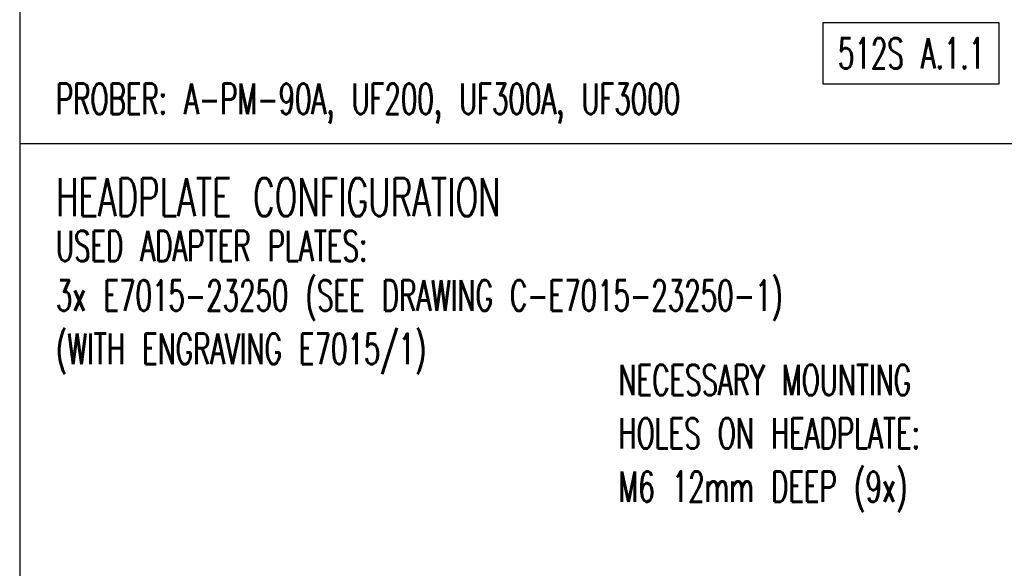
# Model space of a CAD drawing. Extents: x -1809 to 6113, y -4129 to 1471.
# Tile 45 of 197: x -700 to 593, y -1457 to -737. Entities that reach past the tile are written whole.
import ezdxf

# ---------------------------------------------------------------- set-up
doc = ezdxf.new("R2010")
doc.units = 0
doc.layers.add('1', color=7, linetype='CONTINUOUS')
doc.styles.add('CONVERTER_1', font='txt.shx', dxfattribs={"width": 0.63})

# ---------------------------------------------------------------- blocks, each defined once
blk = doc.blocks.new('TEXT__1075', base_point=(-2000, -2800))
at = {"layer": '1', "color": 7, "linetype": 'CONTINUOUS'}
for p, q in [((-700, 890), (-700, -900)), ((-700, -900), (-700, -2400))]:
    blk.add_line(p, q, dxfattribs=at)
at = {"layer": '1', "color": 1, "linetype": 'CONTINUOUS'}
blk.add_line((4500, -900), (-700, -900), dxfattribs=at)
at = {"layer": '1', "color": 7}
blk.add_lwpolyline([(354.9, -741.3), (354.9, -821.3), (586.7, -821.3), (586.7, -741.3)], close=True, dxfattribs=at)
at = {"layer": '1', "color": 7, "style": 'CONVERTER_1', "width": 0.63}
for s, height, p in [('512S A.1.1', 40, (374.9, -801.3)), ('HEADPLATE CONFIGURATION', 50, (-652.4, -995))]:
    blk.add_text(s, height=height, dxfattribs=at).set_placement(p)
at = {"layer": '1', "color": 1, "style": 'CONVERTER_1', "width": 0.63}
for s, p in [('PROBER: A-PM-90A, UF200, UF300A, UF3000', (-652.4, -861)), ('USED ADAPTER PLATES:', (-652.4, -1054)), ('3x E7015-23250 (SEE DRAWING C-E7015-23250-1)', (-652.4, -1119)), ('(WITH ENGRAVING E7015/1)', (-652.4, -1189)), ('NECESSARY MOUNTING', (86.6, -1230)), ('HOLES ON HEADPLATE:', (86.6, -1300)), ('M6 12mm DEEP (9x)', (86.6, -1370))]:
    blk.add_text(s, height=40, dxfattribs=at).set_placement(p)

msp = doc.modelspace()

# ---------------------------------------------------------------- block references
at = {"layer": '1'}
msp.add_blockref('TEXT__1075', (-2000, -2800), dxfattribs=at)

doc.saveas('drawing.dxf')
